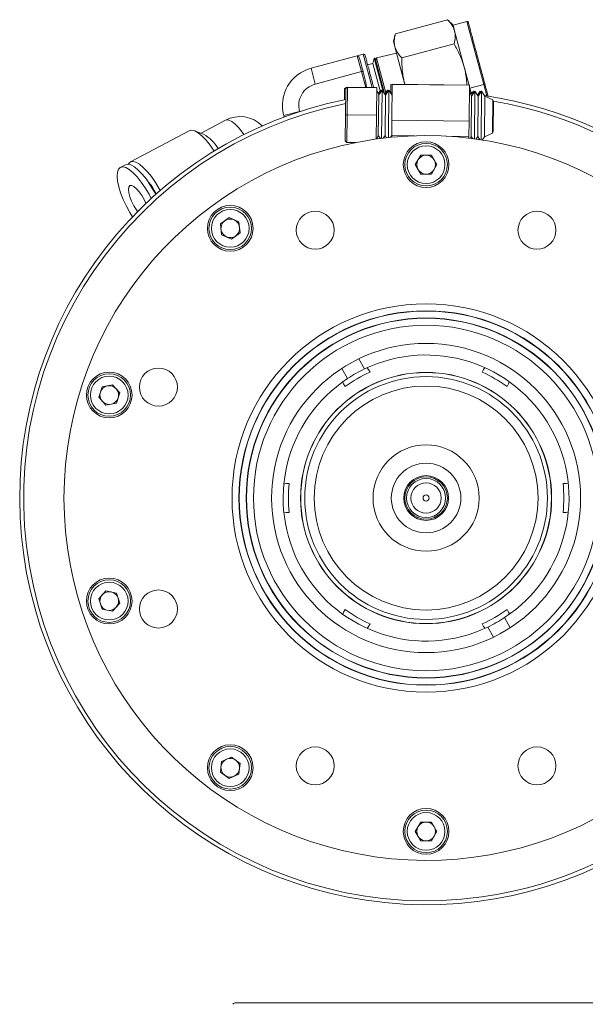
# Model space of a CAD drawing. Header units: inches. Extents: x -4.1 to 23, y -7 to 14.8.
# Tile 75 of 139: x 2.8 to 6.5, y 8.5 to 14.8. Entities that reach past the tile are written whole.
import ezdxf

# ---------------------------------------------------------------- set-up
doc = ezdxf.new("R2010")
doc.units = ezdxf.units.IN
doc.header["$MEASUREMENT"] = 0

msp = doc.modelspace()

# ---------------------------------------------------------------- linework, layer by layer
at = {"color": 7, "linetype": 'Continuous', "lineweight": 15}
for p, q in [((5.587, 14.8413), (5.2492, 14.7508)), ((5.6225, 14.8058), (5.587, 14.8413)), ((5.712, 14.8297), (5.6225, 14.8058)), ((5.6225, 14.8058), (5.6323, 14.7694)), ((5.2492, 14.7508), (5.2362, 14.7022)), ((5.6323, 14.7694), (5.6953, 14.5341)), ((5.2362, 14.7022), (5.2459, 14.6658)), ((5.2459, 14.6658), (5.3089, 14.4306)), ((5.629, 14.6844), (5.2912, 14.5939)), ((5.0028, 14.6073), (4.7033, 14.5271)), ((5.0414, 14.6177), (5.0028, 14.6073)), ((5.0028, 14.6073), (5.0301, 14.5053)), ((5.1124, 14.5914), (5.1037, 14.5589)), ((5.1185, 14.5928), (5.1124, 14.5914)), ((5.1124, 14.5914), (5.1698, 14.3774)), ((5.1798, 14.3639), (5.1185, 14.5928)), ((5.1225, 14.5779), (5.127, 14.5948)), ((5.127, 14.5948), (5.2568, 14.6253)), ((5.127, 14.5948), (5.1874, 14.3693)), ((5.1037, 14.5589), (5.0699, 14.5499)), ((5.1037, 14.5589), (5.1516, 14.3804)), ((5.6953, 14.5341), (5.7266, 14.4175)), ((5.0301, 14.5053), (4.7307, 14.4251)), ((5.059, 14.4361), (5.0408, 14.5039)), ((4.9193, 14.324), (4.9199, 14.3935)), ((4.9299, 14.4034), (4.9199, 14.3935)), ((4.9272, 14.2262), (4.9292, 14.3954)), ((4.9394, 14.4052), (4.9292, 14.3954)), ((4.9299, 14.4034), (4.9299, 14.396)), ((4.9299, 14.4034), (5.1199, 14.4019)), ((4.9394, 14.4052), (4.9372, 14.2261)), ((4.9394, 14.4052), (5.1293, 14.403)), ((5.059, 14.4361), (5.0629, 14.4038)), ((5.1272, 14.2238), (5.1293, 14.403)), ((5.2201, 14.4226), (5.2197, 14.3677)), ((5.7201, 14.4185), (5.2201, 14.4226)), ((5.2296, 14.4234), (5.2269, 14.1917)), ((5.7296, 14.4175), (5.2296, 14.4234)), ((5.3089, 14.4306), (5.3119, 14.4224)), ((5.3089, 14.4306), (5.3111, 14.4224)), ((5.7201, 14.4185), (5.7201, 14.4176)), ((5.7296, 14.4175), (5.7268, 14.1858)), ((5.7294, 14.4068), (5.7317, 14.3983)), ((5.7317, 14.3983), (5.8212, 14.4222)), ((5.7317, 14.3983), (5.7416, 14.3612)), ((5.142, 14.3546), (5.1292, 14.3863)), ((5.1547, 14.3849), (5.1389, 14.3622)), ((5.142, 14.3546), (5.139, 14.0928)), ((5.146, 14.3603), (5.14, 14.3596)), ((5.1641, 14.3859), (5.142, 14.3546)), ((5.1547, 14.3849), (5.1546, 14.3725)), ((5.159, 14.3786), (5.1547, 14.3849)), ((5.1641, 14.3859), (5.1604, 14.0734)), ((5.1854, 14.3541), (5.1641, 14.3859)), ((5.1933, 14.3653), (5.1798, 14.3639)), ((5.1854, 14.3541), (5.1823, 14.0922)), ((5.1981, 14.3845), (5.184, 14.3644)), ((5.2075, 14.3854), (5.1854, 14.3541)), ((5.1981, 14.3845), (5.198, 14.372)), ((5.2024, 14.3782), (5.1981, 14.3845)), ((5.2075, 14.3854), (5.2038, 14.0784)), ((5.2288, 14.3536), (5.2075, 14.3854)), ((5.2289, 14.3685), (5.2193, 14.3677)), ((5.742, 14.3475), (5.7291, 14.3792)), ((5.7509, 14.3602), (5.7362, 14.3618)), ((5.742, 14.3475), (5.7389, 14.0857)), ((5.7547, 14.3799), (5.7416, 14.3612)), ((5.7641, 14.3788), (5.742, 14.3475)), ((5.7547, 14.3799), (5.7546, 14.3654)), ((5.7597, 14.3726), (5.7547, 14.3799)), ((5.7641, 14.3788), (5.7604, 14.0703)), ((5.7854, 14.347), (5.7641, 14.3788)), ((5.798, 14.3795), (5.7819, 14.3564)), ((5.7911, 14.3552), (5.7819, 14.3564)), ((5.7854, 14.347), (5.7823, 14.0852)), ((5.8074, 14.3783), (5.7854, 14.347)), ((5.798, 14.3795), (5.7979, 14.3648)), ((5.798, 14.365), (5.7981, 14.3795)), ((5.8031, 14.3722), (5.7981, 14.3795)), ((5.8074, 14.3783), (5.8037, 14.064)), ((5.8038, 14.064), (5.8075, 14.3783)), ((5.8287, 14.3465), (5.8075, 14.3783)), ((5.8287, 14.3465), (5.8256, 14.0847)), ((5.8808, 14.3225), (5.8287, 14.3465)), ((5.8808, 14.3225), (5.8782, 14.1075)), ((5.885, 14.2955), (5.8831, 14.1343)), ((4.5265, 14.2209), (4.529, 14.2118)), ((4.6286, 14.2483), (4.629, 14.2469)), ((4.9253, 14.057), (4.9272, 14.2262)), ((4.9372, 14.2261), (4.9272, 14.2262)), ((4.9372, 14.2261), (4.9351, 14.0469)), ((4.9372, 14.2261), (5.1272, 14.2238)), ((5.1254, 14.0688), (5.1272, 14.2238)), ((4.1491, 14.1906), (3.9915, 14.1068)), ((5.2269, 14.1917), (5.2257, 14.0917)), ((5.7268, 14.1858), (5.2269, 14.1917)), ((5.7268, 14.1858), (5.7257, 14.0858)), ((3.9153, 14.1234), (3.5346, 13.921)), ((4.0074, 14.1009), (3.9484, 14.123)), ((5.1288, 14.0693), (5.139, 14.0928)), ((5.139, 14.0928), (5.1525, 14.0725)), ((5.1699, 14.0746), (5.1823, 14.0922)), ((5.1823, 14.0922), (5.1924, 14.0772)), ((5.2173, 14.0798), (5.2257, 14.0917)), ((5.2257, 14.0917), (5.2256, 14.0806)), ((5.3739, 14.09), (5.2257, 14.0917)), ((5.7257, 14.0858), (5.5774, 14.0876)), ((5.7257, 14.0858), (5.7255, 14.0747)), ((5.7337, 14.0737), (5.7389, 14.0857)), ((5.7389, 14.0857), (5.7482, 14.0719)), ((5.7708, 14.0688), (5.7823, 14.0852)), ((5.7823, 14.0852), (5.7956, 14.0652)), ((5.8104, 14.063), (5.8256, 14.0847)), ((5.8256, 14.0847), (5.8782, 14.1075)), ((4.9351, 14.0469), (4.9253, 14.057)), ((4.9351, 14.0469), (4.9914, 14.0462)), ((5.3783, 13.9037), (5.4132, 13.9641)), ((5.483, 13.9641), (5.4132, 13.9641)), ((5.5179, 13.9037), (5.483, 13.9641)), ((3.5018, 13.9035), (3.469, 13.8861)), ((5.4132, 13.8432), (5.3783, 13.9037)), ((5.5179, 13.9037), (5.483, 13.8432)), ((5.4132, 13.8432), (5.483, 13.8432)), ((4.1735, 13.5613), (4.117, 13.5203)), ((4.1243, 13.4509), (4.117, 13.5203)), ((4.2373, 13.5329), (4.1735, 13.5613)), ((4.2373, 13.5329), (4.2446, 13.4635)), ((4.1881, 13.4225), (4.1243, 13.4509)), ((4.1881, 13.4225), (4.2446, 13.4635)), ((5.0125, 12.6478), (5.0494, 12.5823)), ((4.9036, 12.5864), (4.9405, 12.521)), ((5.0758, 12.5795), (5.0647, 12.5914)), ((5.086, 12.5619), (5.0758, 12.5795)), ((5.8204, 12.5795), (5.8102, 12.5619)), ((5.8284, 12.5908), (5.8204, 12.5795)), ((4.9073, 12.5004), (4.9139, 12.486)), ((4.9139, 12.486), (4.924, 12.4684)), ((5.9721, 12.4684), (5.9823, 12.486)), ((5.9823, 12.486), (5.9864, 12.4995)), ((3.3509, 12.4658), (3.3293, 12.3994)), ((3.4192, 12.4803), (3.3509, 12.4658)), ((3.4192, 12.4803), (3.4659, 12.4284)), ((3.4443, 12.362), (3.4659, 12.4284)), ((3.376, 12.3475), (3.3293, 12.3994)), ((3.4443, 12.362), (3.376, 12.3475)), ((4.5416, 11.8412), (4.5248, 11.8373)), ((6.3693, 11.8398), (6.3546, 11.8412)), ((4.5251, 11.6557), (4.5416, 11.6542)), ((6.3546, 11.6542), (6.3696, 11.6576)), ((3.376, 11.1478), (3.3293, 11.0959)), ((3.376, 11.1478), (3.4443, 11.1333)), ((3.3293, 11.0959), (3.3509, 11.0295)), ((3.4659, 11.0669), (3.4443, 11.1333)), ((3.4192, 11.015), (3.3509, 11.0295)), ((3.4659, 11.0669), (3.4192, 11.015)), ((4.924, 11.027), (4.9139, 11.0094)), ((5.9823, 11.0094), (5.9721, 11.027)), ((4.9139, 11.0094), (4.9094, 10.9948)), ((5.9557, 10.9744), (5.9926, 10.9089)), ((5.9869, 10.9994), (5.9823, 11.0094)), ((5.0673, 10.9038), (5.0758, 10.9159)), ((5.0758, 10.9159), (5.086, 10.9335)), ((5.8102, 10.9335), (5.8204, 10.9159)), ((5.8204, 10.9159), (5.8283, 10.9073)), ((5.8468, 10.913), (5.8837, 10.8475)), ((4.1243, 10.0445), (4.1881, 10.0728)), ((4.2446, 10.0318), (4.1881, 10.0728)), ((4.1243, 10.0445), (4.117, 9.975)), ((4.2446, 10.0318), (4.2373, 9.9624)), ((4.117, 9.975), (4.1735, 9.934)), ((4.2373, 9.9624), (4.1735, 9.934)), ((5.3783, 9.5917), (5.4132, 9.6521)), ((5.483, 9.6521), (5.4132, 9.6521)), ((5.483, 9.6521), (5.5179, 9.5917)), ((5.3783, 9.5917), (5.4132, 9.5312)), ((5.5179, 9.5917), (5.483, 9.5312)), ((5.4132, 9.5312), (5.483, 9.5312)), ((6.6776, 8.4834), (4.2186, 8.4834))]:
    msp.add_line(p, q, dxfattribs=at)
at = {"color": 8, "linetype": 'Continuous', "lineweight": 15}
for p, q in [((5.712, 14.8297), (5.8212, 14.4222)), ((5.0414, 14.6177), (5.0988, 14.4034)), ((4.7033, 14.5271), (4.7307, 14.4251)), ((5.0301, 14.5053), (5.0573, 14.4038)), ((5.8212, 14.4222), (5.841, 14.3481)), ((4.6286, 14.2483), (4.5265, 14.2209))]:
    msp.add_line(p, q, dxfattribs=at)
at = {"color": 7, "linetype": 'Continuous', "lineweight": 15, "flags": 128}
for points in [[(5.8212, 14.4222), (5.8225, 14.4227), (5.8238, 14.4232), (5.825, 14.4239), (5.8259, 14.4246), (5.8267, 14.4254), (5.8272, 14.4262), (5.8274, 14.427), (5.8273, 14.4277)], [(3.9153, 14.1234), (3.9313, 14.1267), (3.951, 14.1219), (3.9737, 14.1092), (3.9986, 14.0888), (4.0247, 14.0617), (4.0512, 14.0288), (4.0767, 13.9918)], [(3.5483, 13.5664), (3.5315, 13.5933), (3.5083, 13.6352), (3.4881, 13.6781), (3.4714, 13.7205), (3.4589, 13.7609), (3.451, 13.7977), (3.4481, 13.8297), (3.4502, 13.8556), (3.4572, 13.8747), (3.469, 13.8861)], [(3.469, 13.8861), (3.485, 13.8894), (3.5047, 13.8846), (3.5274, 13.8719), (3.5523, 13.8515), (3.5785, 13.8244), (3.6049, 13.7915), (3.6307, 13.754), (3.655, 13.7132), (3.6696, 13.6852)], [(3.5018, 13.9035), (3.5178, 13.9069), (3.5376, 13.9021), (3.5603, 13.8893), (3.5851, 13.869), (3.6113, 13.8419), (3.6377, 13.809), (3.6635, 13.7714), (3.6878, 13.7306), (3.6982, 13.711)], [(3.5212, 13.9066), (3.5229, 13.9096), (3.5346, 13.921)], [(3.5346, 13.921), (3.5506, 13.9243), (3.5704, 13.9195), (3.5931, 13.9068), (3.6179, 13.8864), (3.6441, 13.8593), (3.6705, 13.8264), (3.6964, 13.7889), (3.7206, 13.7481), (3.727, 13.7363)], [(3.5815, 13.6004), (3.5734, 13.6114), (3.5567, 13.6382), (3.5423, 13.6669), (3.5312, 13.6953), (3.5243, 13.7214), (3.522, 13.7432), (3.5246, 13.7591), (3.5318, 13.7679)], [(3.5318, 13.7679), (3.5432, 13.769), (3.5578, 13.7622), (3.5746, 13.7481), (3.5923, 13.7278), (3.6097, 13.7027), (3.6254, 13.6747), (3.6353, 13.6532)]]:
    msp.add_lwpolyline(points, dxfattribs=at)
at = {"color": 8, "linetype": 'Continuous', "lineweight": 15, "flags": 128}
msp.add_lwpolyline([(4.1491, 14.1906), (4.1558, 14.1929), (4.1719, 14.1916), (4.1912, 14.1824), (4.2127, 14.1658), (4.2356, 14.1425), (4.2589, 14.1136), (4.2694, 14.0988)], dxfattribs=at)
at = {"color": 7, "linetype": 'Continuous', "lineweight": 15}
for centre, radius in [((5.4481, 13.9037), 0.148), ((5.4481, 13.9037), 0.1378), ((5.4481, 13.9037), 0.122), ((4.1808, 13.4919), 0.148), ((4.1808, 13.4919), 0.1378), ((4.1808, 13.4919), 0.122), ((4.7305, 13.4799), 0.123), ((6.1656, 13.4799), 0.123), ((5.4481, 11.7477), 1.256), ((5.4481, 11.7477), 1.2108), ((5.4481, 11.7477), 1.2091), ((5.4481, 11.7477), 1.1639), ((5.4481, 11.7477), 1.1622), ((5.4481, 11.7477), 1.117), ((5.4481, 11.7477), 1), ((3.3976, 12.4139), 0.148), ((3.3976, 12.4139), 0.1378), ((3.7158, 12.4652), 0.123), ((5.4481, 11.7477), 0.8125), ((5.4481, 11.7477), 0.8115), ((3.3976, 12.4139), 0.122), ((5.4481, 11.7477), 0.7851), ((5.4481, 11.7477), 0.7242), ((5.4481, 11.7477), 0.3435), ((5.4481, 11.7477), 0.225), ((5.4481, 11.7477), 0.145), ((5.4481, 11.7477), 0.1375), ((5.4481, 11.7477), 0.1265), ((5.4481, 11.7477), 0.098), ((5.4481, 11.7477), 0.0197), ((3.3976, 11.0814), 0.148), ((3.3976, 11.0814), 0.1378), ((3.3976, 11.0814), 0.122), ((3.7158, 11.0301), 0.123), ((4.1808, 10.0034), 0.148), ((4.1808, 10.0034), 0.1378), ((4.1808, 10.0034), 0.122), ((4.7305, 10.0154), 0.123), ((6.1656, 10.0154), 0.123), ((5.4481, 9.5917), 0.148), ((5.4481, 9.5917), 0.1378), ((5.4481, 9.5917), 0.122)]:
    msp.add_circle(centre, radius, dxfattribs=at)
for centre, radius, start, end in [((5.7139, 14.8226), 0.00741, 15, 105), ((5.044, 14.608), 0.01, 15, 105), ((4.768, 14.2856), 0.25, 105, 195), ((5.7941, 14.2977), 0.0819, 87.17342, 87.23811), ((5.8031, 14.2965), 0.0819, 86.97026, 87.03494), ((5.4481, 11.7477), 2.63, 14.42127, 81.73488), ((5.4481, 11.7477), 2.63, 101.39586, 345.57873), ((5.8031, 14.2965), 0.0819, 359.32475, 18.49867), ((4.2438, 14.0127), 0.2016, 44.61425, 118), ((5.4481, 11.7477), 2.3435, 16.23924, 343.76076), ((3.8827, 13.8789), 0.2547, 30.30689, 60.66485), ((5.8012, 14.1352), 0.0819, 340.15083, 359.32475), ((5.4481, 13.9037), 0.0605, 90, 150), ((5.4481, 13.9037), 0.0605, 30, 90), ((5.4481, 13.9037), 0.0605, 150, 210), ((5.4481, 13.9037), 0.0605, 330, 30), ((5.4481, 13.9037), 0.0605, 210, 270), ((5.4481, 13.9037), 0.0605, 270, 330), ((3.3531, 13.5429), 0.3885, 26.1719, 41.60888), ((4.1808, 13.4919), 0.0605, 126, 186), ((4.1808, 13.4919), 0.0605, 66, 126), ((4.1808, 13.4919), 0.0605, 6, 66), ((4.1808, 13.4919), 0.0605, 186, 246), ((4.1808, 13.4919), 0.0605, 246, 306), ((4.1808, 13.4919), 0.0605, 306, 6), ((5.4481, 11.7477), 0.925, 303.28021, 115.53164), ((5.4481, 11.7477), 0.8125, 90, 270), ((5.4481, 11.7477), 0.8911, 113.97704, 126.02296), ((5.4481, 11.7477), 0.925, 115.53164, 123.28021), ((5.4481, 11.7477), 0.8911, 53.97704, 66.02296), ((5.4481, 11.7477), 0.925, 123.28021, 295.53164), ((3.3976, 12.4139), 0.0605, 162, 222), ((3.3976, 12.4139), 0.0605, 102, 162), ((3.3976, 12.4139), 0.0605, 42, 102), ((3.3976, 12.4139), 0.0605, 342, 42), ((3.3976, 12.4139), 0.0605, 222, 282), ((3.3976, 12.4139), 0.0605, 282, 342), ((5.4481, 11.7477), 0.8911, 173.97704, 186.02296), ((5.4481, 11.7477), 0.8911, 353.97704, 6.02296), ((5.4481, 11.7477), 0.8125, 270, 0), ((3.3976, 11.0814), 0.0605, 138, 198), ((3.3976, 11.0814), 0.0605, 78, 138), ((3.3976, 11.0814), 0.0605, 18, 78), ((3.3976, 11.0814), 0.0605, 318, 18), ((3.3976, 11.0814), 0.0605, 198, 258), ((3.3976, 11.0814), 0.0605, 258, 318), ((5.4481, 11.7477), 0.8911, 233.97704, 246.02296), ((5.4481, 11.7477), 0.8911, 293.97704, 306.02296), ((5.4481, 11.7477), 0.925, 295.53164, 303.28021), ((4.1808, 10.0034), 0.0605, 54, 114), ((4.1808, 10.0034), 0.0605, 174, 234), ((4.1808, 10.0034), 0.0605, 114, 174), ((4.1808, 10.0034), 0.0605, 354, 54), ((4.1808, 10.0034), 0.0605, 234, 294), ((4.1808, 10.0034), 0.0605, 294, 354), ((5.4481, 9.5917), 0.0605, 150, 210), ((5.4481, 9.5917), 0.0605, 90, 150), ((5.4481, 9.5917), 0.0605, 30, 90), ((5.4481, 9.5917), 0.0605, 330, 30), ((5.4481, 9.5917), 0.0605, 210, 270), ((5.4481, 9.5917), 0.0605, 270, 330), ((4.2186, 8.4569), 0.0265, 90, 141.49071)]:
    msp.add_arc(centre, radius, start, end, dxfattribs=at)
at = {"color": 8, "linetype": 'Continuous', "lineweight": 15}
for start, end in [(101.5174, 277.9535), (14.56743, 80.38991), (277.9535, 345.43257)]:
    msp.add_arc((5.4481, 11.7477), 2.6042, start, end, dxfattribs=at)
at = {"color": 7, "linetype": 'Continuous', "lineweight": 15}
for points, knots in [([(5.587, 14.8413), (5.5972, 14.8304), (5.6178, 14.8083), (5.6274, 14.7824), (5.6323, 14.7694)], [0, 0, 0, 0, 0.495458, 1, 1, 1, 1]), ([(5.7213, 14.8234), (5.7214, 14.8233), (5.7214, 14.823), (5.7247, 14.8109), (5.7302, 14.7904), (5.7379, 14.7617), (5.7477, 14.7248), (5.7598, 14.6798), (5.7734, 14.6289), (5.7879, 14.5751), (5.8021, 14.5218), (5.8155, 14.4718), (5.8235, 14.4421), (5.8273, 14.4277)], [0, 0, 0, 0, 0.070036, 0.162653, 0.250036, 0.337418, 0.430036, 0.526503, 0.625018, 0.723532, 0.82, 0.912617, 1, 1, 1, 1]), ([(5.2492, 14.7508), (5.2458, 14.7362), (5.239, 14.7068), (5.2436, 14.6796), (5.2459, 14.6658)], [0, 0, 0, 0, 0.495458, 1, 1, 1, 1]), ([(5.6323, 14.7694), (5.6346, 14.7559), (5.6392, 14.7287), (5.6324, 14.6993), (5.629, 14.6844)], [0, 0, 0, 0, 0.494511, 1, 1, 1, 1]), ([(5.2459, 14.6658), (5.2507, 14.653), (5.2602, 14.6271), (5.2808, 14.6051), (5.2912, 14.5939)], [0, 0, 0, 0, 0.494511, 1, 1, 1, 1]), ([(5.629, 14.6844), (5.6426, 14.6608), (5.6701, 14.613), (5.6869, 14.5606), (5.6953, 14.5341)], [0, 0, 0, 0, 0.495458, 1, 1, 1, 1]), ([(5.0028, 14.6073), (5.0057, 14.6065), (5.0113, 14.6047), (5.0181, 14.5856), (5.0214, 14.5763)], [0, 0, 0, 0, 0.516199, 1, 1, 1, 1]), ([(5.0536, 14.6106), (5.0538, 14.6099), (5.0543, 14.6083), (5.0577, 14.5954), (5.0634, 14.574), (5.0715, 14.5439), (5.0815, 14.5068), (5.0926, 14.4652), (5.102, 14.4301), (5.1076, 14.4092), (5.1092, 14.4032)], [0, 0, 0, 0, 0.124947, 0.257379, 0.395316, 0.536181, 0.677045, 0.814983, 0.947414, 1, 1, 1, 1]), ([(5.2912, 14.5939), (5.2912, 14.5666), (5.2913, 14.5115), (5.303, 14.4577), (5.3089, 14.4306)], [0, 0, 0, 0, 0.495458, 1, 1, 1, 1]), ([(5.6953, 14.5341), (5.7015, 14.5075), (5.7105, 14.4691), (5.7111, 14.4298), (5.7113, 14.4177)], [0, 0, 0, 0, 0.691874, 1, 1, 1, 1]), ([(5.0408, 14.5039), (5.0407, 14.5042), (5.0404, 14.5048), (5.0393, 14.5055), (5.0378, 14.506), (5.0358, 14.5061), (5.0339, 14.506), (5.032, 14.5058), (5.0307, 14.5054), (5.0301, 14.5053)], [0, 0, 0, 0, 0.1553987, 0.2907388, 0.5007669, 0.6330031, 0.7598748, 0.8819826, 1, 1, 1, 1]), ([(5.8273, 14.4277), (5.8309, 14.4143), (5.8384, 14.3867), (5.8457, 14.3593), (5.8487, 14.3482), (5.8492, 14.346)], [0, 0, 0, 0, 0.431673, 0.889202, 1, 1, 1, 1]), ([(4.5619, 11.8412), (4.5587, 11.8412), (4.5522, 11.8412), (4.5452, 11.8412), (4.5416, 11.8412)], [0, 0, 0, 0, 0.488687, 1, 1, 1, 1]), ([(6.3546, 11.8412), (6.351, 11.8412), (6.3439, 11.8412), (6.3374, 11.8412), (6.3343, 11.8412)], [0, 0, 0, 0, 0.5113132, 1, 1, 1, 1]), ([(4.5416, 11.6542), (4.5452, 11.6542), (4.5522, 11.6542), (4.5587, 11.6542), (4.5619, 11.6542)], [0, 0, 0, 0, 0.511313, 1, 1, 1, 1]), ([(6.3343, 11.6542), (6.3374, 11.6542), (6.3439, 11.6542), (6.351, 11.6542), (6.3546, 11.6542)], [0, 0, 0, 0, 0.488687, 1, 1, 1, 1])]:
    msp.add_open_spline(points, degree=3, knots=knots, dxfattribs=at)
for points in [[(5.0214, 14.5763), (5.0239, 14.567), (5.0289, 14.5483), (5.0369, 14.5187), (5.0408, 14.5039)], [(4.7307, 14.4251), (4.713, 14.4181), (4.6775, 14.4041), (4.6401, 14.3595), (4.6202, 14.3048), (4.6258, 14.2671), (4.6286, 14.2483)]]:
    msp.add_open_spline(points, degree=3, dxfattribs=at)

doc.saveas('drawing.dxf')
